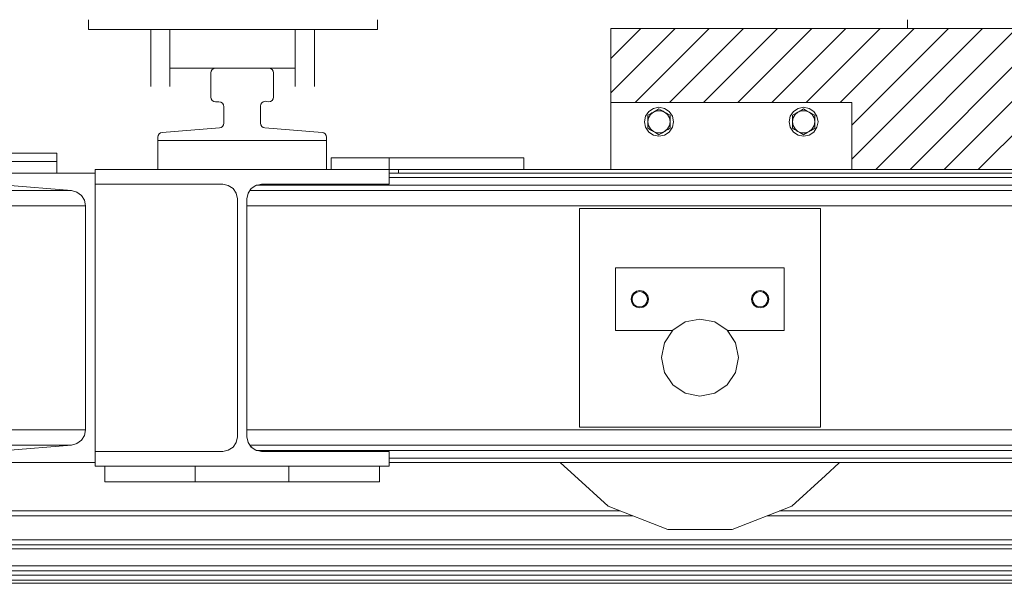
# Model space of a CAD drawing. Header units: millimetres. Extents: x 53056 to 116131, y -669674 to -625124.
# Tile 251 of 256: x 72267 to 73288, y -635887 to -635303. Entities that reach past the tile are written whole.
import ezdxf

# ---------------------------------------------------------------- set-up
doc = ezdxf.new("R2010")
doc.units = ezdxf.units.MM
doc.header["$MEASUREMENT"] = 0
doc.linetypes.add('DGN Style 1', pattern=[536.1990872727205, 0.8921781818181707, -535.3069090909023])
for name, color, linetype, lineweight in [('Main Cradle', 7, 'Continuous', 0), ('Main Cradle Blocks', 7, 'Continuous', 0), ('Main Cradle Rails', 7, 'Continuous', 0), ('Side Cradle Hydraulic Arm Support', 7, 'Continuous', 0), ('Side Cradle Stbd', 7, 'Continuous', 0)]:
    doc.layers.add(name, color=color, linetype=linetype, lineweight=lineweight)

# ---------------------------------------------------------------- blocks, each defined once
blk = doc.blocks.new('*U55')
at = {"linetype": 'Continuous', "lineweight": 0}
h = blk.add_hatch(dxfattribs=at)
h.set_pattern_fill('HATCH', color=30, style=0, pattern_type=2)
h.set_pattern_definition([(45, (-11268.161034, 12052.920693), (-17.71895608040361, 17.71895608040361), [])])
h.paths.add_polyline_path([(-11038.75592507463, 11940.97755214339), (-11038.75592507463, 11940.97758303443), (-11038.75592507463, 12010.35817203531), (-10913.75592507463, 12010.35817203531), (-10913.75592507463, 12087.07755214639), (-11105.95455786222, 12087.07755214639), (-11405.95455786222, 12087.07755214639), (-11713.75592507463, 12087.07755214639), (-11713.75592507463, 12010.35817203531), (-11463.75592507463, 12010.35817203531), (-11463.75592507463, 11940.97758303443), (-11463.75592507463, 11940.97755214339)])
at = {"color": 30, "linetype": 'Continuous', "lineweight": 0, "flags": 128}
blk.add_lwpolyline([(-11038.75592507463, 11940.97755214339), (-11038.75592507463, 11940.97758303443), (-11038.75592507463, 12010.35817203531), (-10913.75592507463, 12010.35817203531), (-10913.75592507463, 12087.07755214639), (-11105.95455786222, 12087.07755214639), (-11405.95455786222, 12087.07755214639), (-11713.75592507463, 12087.07755214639), (-11713.75592507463, 12010.35817203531), (-11463.75592507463, 12010.35817203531), (-11463.75592507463, 11940.97758303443), (-11463.75592507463, 11940.97755214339), (-11038.75592507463, 11940.97755214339)], close=True, dxfattribs=at)
at = {"layer": 'Main Cradle', "color": 7, "linetype": 'Continuous', "lineweight": 0}
for p, q in [((-12183.75592507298, 11940.97755214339), (-12183.75592507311, 11970.97755214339)), ((-12008.75592507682, 11940.97755214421), (-12008.75592507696, 11970.97755214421)), ((-12288.65262245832, 11945.87633785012), (-12288.65262245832, 11957.87633785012)), ((-12003.85592507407, 11952.97755214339), (-12003.85592507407, 11940.97758303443)), ((-11943.85592507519, 11952.97755214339), (-11943.85592507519, 11940.97758324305)), ((-11803.85592507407, 11952.97755214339), (-11803.85592507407, 11940.97755214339)), ((-11803.85233599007, 11952.97755214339), (-11803.85233599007, 11940.97755214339)), ((-12288.65592507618, 11949.07755214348), (-12348.65592507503, 11949.07755214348)), ((-12288.65592507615, 11937.07758303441), (-12288.65592507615, 11949.07755214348)), ((-12348.65592507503, 11937.07755214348), (-12248.65592507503, 11937.07755214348)), ((-12248.65592507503, 11637.07755214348), (-12248.65592507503, 11937.07755214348)), ((-10346.23674911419, 11937.07755214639), (-11943.855925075, 11937.07755214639)), ((-11687.9447127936, 11932.46017458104), (-11943.855925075, 11932.46017458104)), ((-11933.8559250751, 11937.07758303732), (-11933.8559250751, 11940.97752125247)), ((-11803.85230509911, 11940.97755214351), (-10346.23674911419, 11940.97755214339)), ((-12273.38109305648, 11919.0573064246), (-12341.2933410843, 11924.48560870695)), ((-12273.38148075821, 11919.0573064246), (-12751.72270369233, 11919.0573064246)), ((-12090.13845345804, 11916.18964035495), (-12090.1584025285, 11916.14637921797)), ((-12086.81051455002, 11921.08587711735), (-12087.10716198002, 11920.74655833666)), ((-12086.66612279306, 11921.25103895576), (-12086.81051455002, 11921.08587711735)), ((-12258.6559565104, 11903.10817468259), (-12751.72270369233, 11903.10817468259)), ((-12258.65592507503, 11903.10817468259), (-12259.75470567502, 11908.93515163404)), ((-12258.65592507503, 11671.04692960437), (-12258.65592507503, 11903.10817468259)), ((-11496.25590217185, 11900.30945071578), (-11746.25590217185, 11900.30944724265)), ((-11746.25590217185, 11900.30944724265), (-11746.25589902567, 11673.84921775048)), ((-11496.25589902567, 11673.84922122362), (-11496.25590217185, 11900.30945071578)), ((-11533.75587666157, 11838.87933550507), (-11708.75587666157, 11838.87933307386)), ((-11708.75587666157, 11838.87933307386), (-11708.75587575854, 11773.87933307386)), ((-11533.75587575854, 11773.87933550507), (-11533.75587666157, 11838.87933550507)), ((-11683.75585292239, 11815.3793395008), (-11687.20000380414, 11814.69425524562)), ((-11689.41271717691, 11800.72247642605), (-11691.14689922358, 11803.31786319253)), ((-11558.75591420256, 11798.37933249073), (-11561.81738166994, 11798.98829618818)), ((-11558.75590398, 11797.37934039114), (-11562.2000548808, 11798.06442455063)), ((-11555.31175309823, 11798.06442464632), (-11558.75590398, 11797.37934039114)), ((-11708.75587575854, 11773.87933307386), (-11649.8216971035, 11773.8793338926)), ((-11649.54033362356, 11774.16348829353), (-11649.82165935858, 11773.87933497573)), ((-11649.82165935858, 11773.87933497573), (-11649.8216593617, 11773.87933498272)), ((-11649.82166013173, 11773.8793340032), (-11649.82166015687, 11773.87933405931)), ((-11649.82166008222, 11773.8793338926), (-11649.82166013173, 11773.8793340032)), ((-11584.30076728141, 11761.18666968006), (-11592.97167751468, 11774.16360351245)), ((-11592.69023836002, 11773.87933577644), (-11592.69023835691, 11773.87933576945)), ((-11592.69023771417, 11773.87933485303), (-11592.69023766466, 11773.87933474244)), ((-11592.69023766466, 11773.87933474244), (-11592.69023763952, 11773.87933468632)), ((-11592.69020061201, 11773.87933468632), (-11533.75587575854, 11773.87933550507)), ((-11585.0231241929, 11762.27954386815), (-11584.30505988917, 11761.19316421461)), ((-11584.30506001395, 11761.19316449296), (-11584.33911946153, 11761.24469398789)), ((-11581.25592684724, 11745.87946510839), (-11584.30068330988, 11761.18648840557)), ((-11636.56328515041, 11708.92415035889), (-11621.25594781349, 11705.8793318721)), ((-12258.65595651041, 11671.04692960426), (-14383.85589364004, 11671.04692960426)), ((-11603.28592507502, 11671.04692960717), (-12091.3058941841, 11671.04692960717)), ((-11746.25589902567, 11673.84921775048), (-11496.25589902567, 11673.84922122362)), ((-12273.38109305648, 11655.09779786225), (-12267.66018915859, 11656.65736119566)), ((-12267.69217382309, 11656.7366065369), (-12267.40118516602, 11656.84979685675)), ((-12263.22964870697, 11659.94855932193), (-12262.96090339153, 11660.24799769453)), ((-12262.96090339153, 11660.24799769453), (-12262.96222429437, 11660.24698841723)), ((-12262.96090339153, 11660.24799769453), (-12262.64726999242, 11660.59745076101)), ((-12259.80240711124, 11665.23848841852), (-12259.70298002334, 11665.49442724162)), ((-12273.38148075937, 11655.09779786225), (-14369.13036939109, 11655.09779786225)), ((-12341.2933410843, 11649.66949557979), (-12273.38109305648, 11655.09779786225)), ((-12087.54566530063, 11654.06481254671), (-12086.68024404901, 11653.20383362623)), ((-12086.68024404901, 11653.20383362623), (-12085.79152888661, 11652.31968036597)), ((-12086.67860378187, 11653.20263752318), (-12086.68024404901, 11653.20383362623)), ((-12082.07744595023, 11649.8380094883), (-12081.91469151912, 11649.75078222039)), ((-12081.91469151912, 11649.75078222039), (-12081.86198698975, 11649.72253554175)), ((-12081.91364208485, 11649.7505702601), (-12081.91469151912, 11649.75078222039)), ((-12081.59533710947, 11649.66949558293), (-11687.94471280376, 11649.66949558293)), ((-12348.65592507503, 11637.07755214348), (-12248.65592507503, 11637.07755214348)), ((-11943.855925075, 11641.69492971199), (-11687.94471280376, 11641.69492971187)), ((-10346.23674911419, 11637.07755214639), (-11943.85592507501, 11637.07755214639)), ((-12238.65592507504, 11623.50167268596), (-12238.65592507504, 11633.17752125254)), ((-12144.85415746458, 11623.50167268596), (-12144.85415746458, 11633.17752125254)), ((-12047.65769268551, 11623.50167268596), (-12047.65769268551, 11633.17752125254)), ((-11953.8559250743, 11623.50167268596), (-11953.8559250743, 11633.17752125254)), ((-12238.65592507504, 11617.17755214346), (-12238.65592507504, 11623.50167288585)), ((-12144.85415746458, 11617.17755214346), (-12144.85415746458, 11623.50167288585)), ((-12047.65769268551, 11617.17755214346), (-12047.65769268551, 11623.50167288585)), ((-11953.8559250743, 11617.17755214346), (-11953.8559250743, 11623.50167288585)), ((-11525.86636613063, 11591.81999056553), (-11491.11321711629, 11623.50167288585)), ((-11587.96046108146, 11567.76460903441), (-11525.86636613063, 11591.81999056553))]:
    blk.add_line(p, q, dxfattribs=at)
at = {"layer": 'Main Cradle', "color": 7, "linetype": 'Continuous', "lineweight": 0, "flags": 128}
for points in [[(-12008.75592507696, 11970.97755214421), (-12008.75592507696, 11970.97755214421), (-12008.75592507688, 11974.35030680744), (-12009.10037043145, 11976.17398741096), (-12010.08624945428, 11977.74640468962), (-12011.57772956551, 11978.85091391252), (-12013.36931740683, 11979.33533785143), (-12072.64253274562, 11983.93219581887), (-12074.43412058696, 11984.41661975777), (-12075.92560069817, 11985.52112898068), (-12076.91147972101, 11987.09354625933), (-12077.25592507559, 11988.91722686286), (-12077.25592507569, 12006.61005514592), (-12076.88865151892, 12008.49097133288), (-12075.84078679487, 12010.09556320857), (-12074.26627210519, 12011.18810110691), (-12072.396418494, 12011.60808091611), (-12070.50592507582, 12011.29380364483), (-12068.6154316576, 12010.97952637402), (-12066.74557804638, 12011.39950618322), (-12065.1710633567, 12012.49204408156), (-12064.12319863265, 12014.09663595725), (-12063.75592507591, 12015.97755214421), (-12063.75592507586, 12040.97755214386), (-12064.1365274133, 12042.89096930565), (-12065.2203911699, 12044.51308604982), (-12066.84250791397, 12045.59694980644), (-12068.75592507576, 12045.97755214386), (-12123.75592507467, 12045.97755214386), (-12125.66934223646, 12045.59694980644), (-12127.29145898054, 12044.51308604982), (-12128.37532273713, 12042.89096930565), (-12128.75592507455, 12040.97755214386), (-12128.75592507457, 12015.97755214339), (-12128.37532273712, 12014.0641349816), (-12127.29145898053, 12012.44201823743), (-12125.66934223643, 12011.35815448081), (-12123.75592507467, 12010.97755214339), (-12120.25592507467, 12010.97755214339), (-12118.34250791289, 12010.59694980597), (-12116.72039116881, 12009.51308604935), (-12115.63652741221, 12007.8909693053), (-12115.25592507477, 12005.97755214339), (-12115.25592507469, 11988.91722686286), (-12115.60037042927, 11987.09354625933), (-12116.58624945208, 11985.52112898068), (-12118.0777295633, 11984.41661975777), (-12119.86931740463, 11983.93219581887), (-12179.14253274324, 11979.33533785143), (-12180.93412058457, 11978.85091391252), (-12182.42560069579, 11977.74640468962), (-12183.41147971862, 11976.17398741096), (-12183.75592507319, 11974.35030680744), (-12183.75592507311, 11970.97755214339)], [(-12008.75592507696, 11970.97755214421), (-12008.75592507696, 11970.97755214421), (-12183.75592507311, 11970.97755214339)], [(-12288.65293136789, 11957.41813110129), (-12288.65262245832, 11957.87633785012), (-12348.6526224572, 11957.87633785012)], [(-12003.85592507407, 11952.97755214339), (-12003.85592507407, 11952.97755214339), (-11943.85592507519, 11952.97755214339)], [(-11943.85592507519, 11952.97755214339), (-11803.85592507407, 11952.97755214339), (-11803.85233599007, 11952.97755214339), (-11803.85233599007, 11952.97755214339)], [(-12288.6558941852, 11941.02337281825), (-12288.65262245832, 11945.87633785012), (-12288.6558941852, 11945.87633785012)], [(-11943.855925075, 11633.17755214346), (-11943.855925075, 11648.57755214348), (-12076.10592507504, 11648.57755214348), (-12081.922713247, 11649.73458324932), (-12086.85394814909, 11653.02952906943), (-12090.14889396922, 11657.96076397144), (-12091.30592507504, 11663.77755214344), (-12091.30592507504, 11910.37755214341), (-12090.14889396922, 11916.19434031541), (-12086.85394814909, 11921.12557521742), (-12081.922713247, 11924.42052103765), (-12076.10592507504, 11925.57755214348), (-11943.855925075, 11925.57755214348), (-11943.855925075, 11940.97755214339), (-12248.65592507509, 11940.97755214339), (-12248.65592507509, 11937.07755214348)], [(-11943.85565800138, 11940.97755214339), (-11803.85592507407, 11940.97755214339), (-11803.85233599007, 11940.97755214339), (-11803.85233599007, 11940.97755214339)], [(-10346.23674911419, 11932.46017458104), (-10462.91153121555, 11932.46017458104), (-10871.25592507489, 11932.46017458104), (-11279.60031893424, 11932.46017458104), (-11687.9447127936, 11932.46017458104)], [(-12248.65592507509, 11925.57755214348), (-12248.65592507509, 11925.57755214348), (-12116.40592507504, 11925.57755214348), (-12110.58913690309, 11924.42052103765), (-12105.65790200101, 11921.12557521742), (-12102.36295618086, 11916.19434031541), (-12101.20592507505, 11910.37755214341), (-12101.20592507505, 11663.77755214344), (-12102.36295618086, 11657.96076397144), (-12105.65790200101, 11653.02952906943), (-12110.58913690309, 11649.73458324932), (-12116.40592507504, 11648.57755214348), (-12248.65592507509, 11648.57755214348), (-12248.65592507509, 11648.57755214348)], [(-12081.84055247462, 11924.4368323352), (-12081.90816557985, 11924.39429550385), (-12082.82754825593, 11923.81589246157)], [(-10346.23674911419, 11924.48560870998), (-10462.91153121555, 11924.48560870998), (-10871.25592507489, 11924.48560870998), (-11279.60031893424, 11924.48560870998), (-11687.9447127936, 11924.48560870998), (-12081.59533707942, 11924.48560870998)], [(-12259.75470567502, 11908.93515163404), (-12262.90013262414, 11913.96180743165), (-12267.66018915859, 11917.4977430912), (-12273.38109305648, 11919.0573064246)], [(-12267.04659695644, 11917.04190696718), (-12267.7153524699, 11917.39097007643), (-12268.20373538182, 11917.64588604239)], [(-12262.89076509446, 11913.94677909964), (-12262.9035776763, 11913.95796264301), (-12262.95253426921, 11914.000694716)], [(-12090.10828903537, 11916.2550542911), (-12090.13845345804, 11916.18964035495), (-12090.13734546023, 11916.19130544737)], [(-10346.23674911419, 11919.05730642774), (-10627.24592507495, 11919.05730642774), (-11115.26592507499, 11919.05730642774), (-11603.28592507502, 11919.05730642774), (-12088.23588401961, 11919.05730642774)], [(-12259.74101943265, 11908.86240499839), (-12259.7629539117, 11908.93255536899), (-12259.77277795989, 11908.96397442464)], [(-10346.23674911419, 11903.10817468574), (-10627.24592507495, 11903.10817468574), (-11115.26592507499, 11903.10817468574), (-11603.28592507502, 11903.10817468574), (-12091.3058941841, 11903.10817468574)], [(-11687.20000380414, 11814.69425524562), (-11690.11981391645, 11812.74330044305), (-11692.0707686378, 11809.82349027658), (-11692.75585279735, 11806.37933937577), (-11692.07076854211, 11802.93518849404), (-11690.11981373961, 11800.01537838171), (-11687.20000357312, 11798.0644236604), (-11687.20000357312, 11798.0644236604)], [(-11691.14689922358, 11803.31786319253), (-11691.75586300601, 11806.37933064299), (-11691.14689930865, 11809.44079811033), (-11689.4127173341, 11812.03618492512), (-11686.81733056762, 11813.77036697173), (-11683.75586311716, 11814.37933075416), (-11680.69439564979, 11813.77036705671), (-11678.09900883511, 11812.03618508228), (-11676.36482678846, 11809.44079831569), (-11675.75586300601, 11806.37933086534), (-11676.3648267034, 11803.31786339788), (-11676.3648267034, 11803.31786339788)], [(-11675.4409369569, 11802.93518872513), (-11675.44093695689, 11802.93518872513), (-11674.75585279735, 11806.37933962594), (-11675.4409370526, 11809.82349050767), (-11677.39189185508, 11812.74330062), (-11680.31170202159, 11814.69425534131), (-11683.75585292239, 11815.3793395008)], [(-11562.2000548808, 11798.06442455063), (-11562.2000548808, 11798.06442455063), (-11565.11986504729, 11800.01537927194), (-11567.07081984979, 11802.93518938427), (-11567.75590410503, 11806.37934026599), (-11567.07081994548, 11809.82349116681), (-11565.11986522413, 11812.74330133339), (-11562.20005511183, 11814.69425613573), (-11558.75590423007, 11815.37934039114), (-11555.31175332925, 11814.69425623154), (-11552.39194316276, 11812.74330151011), (-11550.44098836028, 11809.82349139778), (-11549.75590410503, 11806.37934051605), (-11550.44098826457, 11802.93518961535), (-11550.44098826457, 11802.93518961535)], [(-11561.81738166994, 11798.98829618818), (-11564.41276848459, 11800.72247816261), (-11566.14695053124, 11803.31786492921), (-11566.75591431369, 11806.37933237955), (-11566.14695061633, 11809.44079984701), (-11564.41276864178, 11812.03618666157), (-11561.8173818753, 11813.7703687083), (-11558.75591442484, 11814.37933249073), (-11555.69444695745, 11813.7703687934), (-11553.09906014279, 11812.03618681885), (-11551.36487809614, 11809.44080005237), (-11550.75591431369, 11806.37933260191), (-11551.36487801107, 11803.31786513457), (-11551.36487801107, 11803.31786513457)], [(-11686.81733036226, 11798.9882944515), (-11686.81733036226, 11798.9882944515), (-11689.41271717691, 11800.72247642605)], [(-11687.20000357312, 11798.0644236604), (-11683.75585267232, 11797.3793395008), (-11680.31170179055, 11798.06442375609), (-11677.39189167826, 11800.01537855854), (-11675.44093695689, 11802.93518872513)], [(-11676.3648267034, 11803.31786339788), (-11678.09900867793, 11800.72247658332), (-11680.69439544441, 11798.9882945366), (-11683.75586289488, 11798.37933075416), (-11686.81733036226, 11798.9882944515)], [(-11551.36487801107, 11803.31786513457), (-11553.09905998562, 11800.72247831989), (-11555.6944467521, 11798.98829627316), (-11558.75591420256, 11798.37933249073)], [(-11550.44098826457, 11802.93518961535), (-11552.39194298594, 11800.01537944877), (-11555.31175309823, 11798.06442464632)], [(-11605.94861158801, 11782.8345133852), (-11621.25594892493, 11785.8793318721), (-11636.56328617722, 11782.83451295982), (-11649.54022000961, 11774.16360272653), (-11658.21112988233, 11761.18666865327)], [(-11584.30417379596, 11761.19182349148), (-11592.69023835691, 11773.87933576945), (-11592.97167751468, 11774.16360351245), (-11605.94861158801, 11782.8345133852), (-11605.94861158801, 11782.8345133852)], [(-11592.69023835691, 11773.87933576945), (-11592.97167761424, 11774.16360373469), (-11592.97167775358, 11774.16360382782)], [(-11658.21112988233, 11761.18666865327), (-11658.21112988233, 11761.18666865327), (-11661.25594836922, 11745.87933131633), (-11658.21112945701, 11730.57199406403), (-11649.54021922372, 11717.59506023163), (-11636.56328515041, 11708.92415035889)], [(-11621.25594781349, 11705.8793318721), (-11605.94861056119, 11708.92415078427), (-11592.9716767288, 11717.59506101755), (-11584.30076685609, 11730.57199509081), (-11581.25594836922, 11745.87933242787), (-11584.30076728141, 11761.18666968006), (-11584.30092925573, 11761.18691473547)], [(-11584.30071851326, 11730.57199293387), (-11584.30071851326, 11730.57199293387), (-11581.25591493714, 11745.87925530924)], [(-11592.97163512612, 11717.59505435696), (-11592.97162838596, 11717.59505886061), (-11584.30071851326, 11730.57199293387)], [(-12267.66018915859, 11656.65736119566), (-12262.90013262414, 11660.1932968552), (-12259.75470567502, 11665.21995265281), (-12258.65592507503, 11671.04692960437)], [(-10346.23674911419, 11671.04692960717), (-10627.24592507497, 11671.04692960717), (-11115.26592507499, 11671.04692960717), (-11603.28592507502, 11671.04692960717)], [(-12268.44775466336, 11656.44269667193), (-12267.69217382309, 11656.7366065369), (-12267.69545834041, 11656.73566036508)], [(-12259.8033093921, 11665.2370188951), (-12259.80240711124, 11665.23848841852), (-12259.89943926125, 11664.98871449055)], [(-12090.15344095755, 11657.98378156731), (-12090.14591349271, 11657.96182460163), (-12090.1420652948, 11657.95059974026)], [(-10346.23674911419, 11655.09779786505), (-10627.24592507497, 11655.09779786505), (-11115.26592507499, 11655.09779786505), (-11603.28592507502, 11655.09779786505), (-12088.23588402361, 11655.09779786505)], [(-11687.94471280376, 11649.66949558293), (-11279.6003189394, 11649.66949558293), (-10871.25592507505, 11649.66949558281), (-10462.91153121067, 11649.66949558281), (-10346.23674911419, 11649.66949558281)], [(-12248.65592507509, 11637.07755214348), (-12248.65592507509, 11633.17755214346), (-11943.855925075, 11633.17755214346)], [(-11766.05357425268, 11637.07752125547), (-11765.85659625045, 11636.68193611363), (-11751.39853559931, 11623.50167268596)], [(-11687.94471280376, 11641.69492971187), (-11279.6003189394, 11641.69492971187), (-10871.25592507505, 11641.69492971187), (-10462.91153121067, 11641.69492971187), (-10346.23674911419, 11641.69492971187)], [(-11491.11321733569, 11623.50167268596), (-11476.6551530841, 11636.68194013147), (-11476.45817709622, 11637.07752125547)], [(-11953.8559250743, 11617.17755214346), (-12047.65769268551, 11617.17755214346), (-12055.51366260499, 11617.17755214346), (-12069.21216461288, 11617.17755214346), (-12086.7888027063, 11617.17755214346), (-12105.7230474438, 11617.17755214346), (-12123.29968553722, 11617.17755214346), (-12136.9981875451, 11617.17755214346), (-12144.85415746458, 11617.17755214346), (-12238.65592507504, 11617.17755214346), (-12238.65592507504, 11617.17755214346)], [(-11751.39853581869, 11623.50167288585), (-11716.64538195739, 11591.81998791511), (-11654.55128633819, 11567.76460810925), (-11587.96046108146, 11567.76460903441)]]:
    blk.add_lwpolyline(points, dxfattribs=at)
at = {"layer": 'Main Cradle Blocks', "color": 7, "linetype": 'Continuous', "lineweight": 0}
for p, q in [((-11713.75592507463, 12010.35820292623), (-11713.75592507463, 12087.07755214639)), ((-11713.75592507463, 12087.07755214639), (-10913.75592507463, 12087.07755214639)), ((-11713.75592507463, 12010.35817203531), (-11713.75592507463, 11940.97758303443)), ((-11463.75592507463, 12010.35817203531), (-11713.75592507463, 12010.35817203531)), ((-11669.49617656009, 12004.21636502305), (-11663.75592507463, 12005.35817203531)), ((-11665.89227378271, 12002.49975053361), (-11663.75592507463, 12003.73317203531)), ((-11663.75592507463, 12003.73317203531), (-11661.59788198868, 12002.48722527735)), ((-11513.75592507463, 12003.73317203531), (-11515.91396816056, 12002.48722527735)), ((-11508.01567358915, 12004.21636502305), (-11513.75592507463, 12005.35817203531)), ((-11511.61957636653, 12002.49975053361), (-11513.75592507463, 12003.73317203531)), ((-11463.75592507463, 12010.35817203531), (-11463.75592507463, 11940.97758303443)), ((-11675.33901485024, 11997.04567203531), (-11673.18097176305, 11998.29161879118)), ((-11675.33901485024, 11990.35817203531), (-11674.64874244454, 11994.29701685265)), ((-11673.18094322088, 11998.29163527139), (-11673.03899869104, 11998.37358698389)), ((-11669.54746996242, 12000.38942203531), (-11665.79119408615, 12001.76105100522)), ((-11661.59785344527, 12002.48720879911), (-11661.45590891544, 12002.40525708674)), ((-11657.96438018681, 12000.38942203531), (-11654.89837671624, 11997.82220618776)), ((-11654.30918400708, 11998.27909353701), (-11652.172835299, 11997.04567203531)), ((-11652.172835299, 11994.68896405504), (-11652.172835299, 11997.04567203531)), ((-11523.20266614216, 11998.27909353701), (-11525.33901485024, 11997.04567203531)), ((-11525.33901485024, 11994.68896405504), (-11525.33901485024, 11997.04567203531)), ((-11519.54746996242, 12000.38942203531), (-11522.61347343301, 11997.82220618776)), ((-11515.91399670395, 12002.48720879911), (-11516.05594123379, 12002.40525708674)), ((-11507.96438018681, 12000.38942203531), (-11511.72065606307, 12001.76105100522)), ((-11504.33090692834, 11998.29163527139), (-11504.47285145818, 11998.37358698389)), ((-11502.172835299, 11997.04567203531), (-11504.33087838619, 11998.29161879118)), ((-11502.172835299, 11990.35817203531), (-11502.86310770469, 11994.29701685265)), ((-11675.33901485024, 11992.73225759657), (-11675.33901485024, 11990.35817203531)), ((-11675.33901485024, 11983.67067203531), (-11675.33901485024, 11985.3917636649)), ((-11675.33901485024, 11983.67067203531), (-11673.20266614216, 11982.43725053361)), ((-11669.54746996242, 11980.32692203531), (-11672.61347343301, 11982.89413788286)), ((-11654.33087838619, 11982.42472527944), (-11652.172835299, 11983.67067203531)), ((-11652.172835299, 11990.1272822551), (-11652.86310770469, 11986.41932721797)), ((-11652.172835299, 11985.3917636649), (-11652.172835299, 11983.67067203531)), ((-11525.33901485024, 11990.1272822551), (-11524.64874244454, 11986.41932721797)), ((-11525.33901485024, 11985.3917636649), (-11525.33901485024, 11983.67067203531)), ((-11525.33901485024, 11983.67067203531), (-11523.18097176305, 11982.42472527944)), ((-11507.96438018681, 11980.32692203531), (-11504.89837671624, 11982.89413788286)), ((-11504.30918400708, 11982.43725053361), (-11502.172835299, 11983.67067203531)), ((-11502.172835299, 11992.73225759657), (-11502.172835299, 11990.35817203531)), ((-11502.172835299, 11983.67067203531), (-11502.172835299, 11985.3917636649)), ((-11673.20266614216, 11982.43725053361), (-11672.54726053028, 11982.05885192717)), ((-11669.54746996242, 11980.32692203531), (-11665.79119408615, 11978.9552930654)), ((-11665.91399670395, 11978.22913527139), (-11666.05594123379, 11978.31108698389)), ((-11663.75592507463, 11976.98317203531), (-11665.91396816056, 11978.22911879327)), ((-11661.61957636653, 11978.21659353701), (-11663.75592507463, 11976.98317203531)), ((-11654.33087838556, 11982.42472527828), (-11654.47285145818, 11982.34275708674)), ((-11654.47285145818, 11982.34275708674), (-11654.33087838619, 11982.42472527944)), ((-11523.18097176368, 11982.42472527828), (-11523.03899869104, 11982.34275708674)), ((-11523.03899869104, 11982.34275708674), (-11523.18097176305, 11982.42472527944)), ((-11515.89227378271, 11978.21659353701), (-11513.75592507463, 11976.98317203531)), ((-11513.75592507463, 11976.98317203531), (-11511.59788198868, 11978.22911879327)), ((-11507.96438018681, 11980.32692203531), (-11511.72065606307, 11978.9552930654)), ((-11511.59785344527, 11978.22913527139), (-11511.45590891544, 11978.31108698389)), ((-11504.30918400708, 11982.43725053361), (-11504.96458961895, 11982.05885192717))]:
    blk.add_line(p, q, dxfattribs=at)
at = {"layer": 'Main Cradle Blocks', "color": 7, "linetype": 'Continuous', "lineweight": 0, "flags": 128}
for points in [[(-11663.75592507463, 12005.35817203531), (-11658.01567358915, 12004.21636502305), (-11653.14932335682, 12000.96477375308), (-11649.89773208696, 11996.0984235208), (-11648.75592507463, 11990.35817203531), (-11649.89773208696, 11984.61792054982), (-11653.14932335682, 11979.75157031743), (-11658.01567358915, 11976.49997904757), (-11663.75592507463, 11975.35817203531), (-11669.49617656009, 11976.49997904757), (-11674.36252679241, 11979.75157031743), (-11677.61411806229, 11984.61792054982), (-11678.75592507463, 11990.35817203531), (-11677.61411806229, 11996.0984235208), (-11674.36252679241, 12000.96477375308), (-11669.49617656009, 12004.21636502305)], [(-11508.01567358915, 12004.21636502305), (-11503.14932335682, 12000.96477375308), (-11499.89773208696, 11996.0984235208), (-11498.75592507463, 11990.35817203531), (-11499.89773208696, 11984.61792054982), (-11503.14932335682, 11979.75157031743), (-11508.01567358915, 11976.49997904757), (-11513.75592507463, 11975.35817203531), (-11519.49617656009, 11976.49997904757), (-11524.36252679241, 11979.75157031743), (-11527.61411806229, 11984.61792054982), (-11528.75592507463, 11990.35817203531), (-11527.61411806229, 11996.0984235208), (-11524.36252679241, 12000.96477375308), (-11519.49617656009, 12004.21636502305), (-11513.75592507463, 12005.35817203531)], [(-11675.33901485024, 11997.04567203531), (-11675.33901485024, 11994.68896405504), (-11675.33901485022, 11994.5506673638), (-11675.33901485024, 11992.73225759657)], [(-11674.64874244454, 11994.29701685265), (-11672.61347343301, 11997.82220618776), (-11669.54746996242, 12000.38942203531)], [(-11673.18097176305, 11998.29161879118), (-11673.03899869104, 11998.37358698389), (-11671.02373216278, 11999.53710165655), (-11670.28929621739, 11999.96112844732), (-11669.54746996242, 12000.38942203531), (-11667.58953328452, 12001.51983730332), (-11666.54767939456, 12002.12135192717), (-11665.89227378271, 12002.49975053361)], [(-11665.79119408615, 12001.76105100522), (-11661.72065606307, 12001.76105100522), (-11657.96438018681, 12000.38942203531)], [(-11661.59788198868, 12002.48722527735), (-11661.45590891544, 12002.40525708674), (-11659.44064238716, 12001.24174241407), (-11658.70620644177, 12000.8177156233), (-11657.96438018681, 12000.38942203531), (-11656.00644350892, 11999.25900676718), (-11654.96458961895, 11998.65749214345), (-11654.30918400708, 11998.27909353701)], [(-11654.89837671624, 11997.82220618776), (-11652.86310770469, 11994.29701685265), (-11652.172835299, 11990.35817203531)], [(-11652.172835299, 11985.3917636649), (-11652.17283529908, 11986.14774867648), (-11652.172835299, 11987.9344735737), (-11652.172835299, 11990.1272822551), (-11652.172835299, 11990.35817203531), (-11652.172835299, 11992.37780137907), (-11652.172835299, 11994.55140160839), (-11652.172835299, 11994.68896405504)], [(-11525.33901485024, 11990.35817203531), (-11524.64874244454, 11994.29701685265), (-11522.61347343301, 11997.82220618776)], [(-11525.33901485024, 11994.68896405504), (-11525.33901485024, 11994.55140160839), (-11525.33901485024, 11992.37780137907), (-11525.33901485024, 11990.35817203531), (-11525.33901485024, 11990.1272822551), (-11525.33901485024, 11987.9344735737), (-11525.33901485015, 11986.14774867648), (-11525.33901485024, 11985.3917636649)], [(-11523.20266614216, 11998.27909353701), (-11522.54726053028, 11998.65749214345), (-11521.50540664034, 11999.25900676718), (-11519.54746996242, 12000.38942203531), (-11518.80564370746, 12000.8177156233), (-11518.07120776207, 12001.24174241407), (-11516.0559412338, 12002.40525708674), (-11515.91396816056, 12002.48722527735)], [(-11519.54746996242, 12000.38942203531), (-11515.79119408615, 12001.76105100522), (-11511.72065606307, 12001.76105100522)], [(-11511.61957636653, 12002.49975053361), (-11510.96417075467, 12002.12135192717), (-11509.92231686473, 12001.51983730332)], [(-11509.92231686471, 12001.51983730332), (-11509.92231686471, 12001.51983730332), (-11507.96438018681, 12000.38942203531), (-11507.22255393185, 11999.96112844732), (-11506.48811798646, 11999.53710165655), (-11504.47285145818, 11998.37358698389), (-11504.33087838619, 11998.29161879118)], [(-11507.96438018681, 12000.38942203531), (-11504.89837671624, 11997.82220618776), (-11502.86310770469, 11994.29701685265)], [(-11502.172835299, 11992.73225759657), (-11502.172835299, 11994.5506673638), (-11502.172835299, 11994.68896405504), (-11502.172835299, 11997.04567203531)], [(-11675.33901485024, 11985.3917636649), (-11675.33901485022, 11986.1495671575), (-11675.33901485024, 11987.77890698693), (-11675.33901485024, 11990.1272822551), (-11675.33901485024, 11990.35817203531)], [(-11672.61347343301, 11982.89413788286), (-11674.64874244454, 11986.41932721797), (-11675.33901485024, 11990.1272822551)], [(-11652.86310770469, 11986.41932721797), (-11654.89837671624, 11982.89413788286), (-11657.59422257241, 11980.54063263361)], [(-11519.91762757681, 11980.54063263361), (-11522.61347343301, 11982.89413788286), (-11524.64874244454, 11986.41932721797)], [(-11502.172835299, 11990.1272822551), (-11502.86310770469, 11986.41932721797), (-11504.89837671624, 11982.89413788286)], [(-11502.172835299, 11990.35817203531), (-11502.172835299, 11990.1272822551), (-11502.172835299, 11987.77890698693), (-11502.172835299, 11986.1495671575), (-11502.172835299, 11985.3917636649)], [(-11672.54726053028, 11982.05885192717), (-11671.50540664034, 11981.45733730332), (-11669.54746996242, 11980.32692203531), (-11668.80564370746, 11979.89862844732), (-11668.07120776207, 11979.47460165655)], [(-11668.07120776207, 11979.47460165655), (-11668.07120776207, 11979.47460165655), (-11666.0559412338, 11978.31108698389), (-11665.91396816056, 11978.22911879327)], [(-11665.79119408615, 11978.9552930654), (-11661.72065606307, 11978.9552930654), (-11657.96438018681, 11980.32692203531)], [(-11661.61957636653, 11978.21659353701), (-11660.96417075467, 11978.59499214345), (-11659.92231686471, 11979.19650676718), (-11657.96438018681, 11980.32692203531), (-11657.59422257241, 11980.54063263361), (-11657.22255393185, 11980.7552156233), (-11656.48811798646, 11981.17924241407), (-11654.47285145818, 11982.34275708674)], [(-11523.03899869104, 11982.34275708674), (-11521.02373216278, 11981.17924241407), (-11520.28929621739, 11980.7552156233)], [(-11520.28929621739, 11980.7552156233), (-11520.28929621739, 11980.7552156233), (-11519.91762757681, 11980.54063263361), (-11519.54746996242, 11980.32692203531), (-11517.58953328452, 11979.19650676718), (-11516.54767939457, 11978.59499214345), (-11515.89227378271, 11978.21659353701)], [(-11519.54746996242, 11980.32692203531), (-11515.79119408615, 11978.9552930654), (-11511.72065606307, 11978.9552930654)], [(-11511.59788198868, 11978.22911879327), (-11511.45590891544, 11978.31108698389), (-11509.44064238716, 11979.47460165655), (-11508.70620644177, 11979.89862844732), (-11507.96438018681, 11980.32692203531), (-11506.00644350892, 11981.45733730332), (-11504.96458961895, 11982.05885192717)]]:
    blk.add_lwpolyline(points, dxfattribs=at)
at = {"layer": 'Main Cradle Rails', "color": 7, "linetype": 'Continuous', "lineweight": 0}
for p, q in [((-12488.61963266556, 11586.87933437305), (-11703.89217004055, 11586.87933437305)), ((-11538.61958383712, 11586.87933437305), (-10346.23674911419, 11586.87933437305)), ((-12501.52611990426, 11581.87933437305), (-11690.98568173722, 11581.87933437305)), ((-11551.52607107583, 11581.87933437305), (-10346.23674911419, 11581.87933437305)), ((-17845.06221428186, 11556.8793343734), (-10346.23674911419, 11556.8793343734)), ((-10346.23674911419, 11551.88130860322), (-17845.06221428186, 11551.88130860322)), ((-17845.06221428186, 11547.51183737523), (-10346.23674911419, 11547.51183737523)), ((-17845.06221428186, 11529.81900909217), (-10346.23674911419, 11529.81900909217)), ((-17845.06221428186, 11524.83397804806), (-10346.23674911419, 11524.83397804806)), ((-17845.06221428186, 11520.23712008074), (-10346.23674911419, 11520.23712008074)), ((-17845.06221428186, 11515.25208903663), (-10346.23674911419, 11515.25208903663)), ((-17845.06221428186, 11511.8793343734), (-10346.23674911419, 11511.8793343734))]:
    blk.add_line(p, q, dxfattribs=at)
at = {"layer": 'Side Cradle Hydraulic Arm Support', "color": 7, "linetype": 'Continuous', "lineweight": 0}
blk.add_line((-11405.95455786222, 12096.17573902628), (-11405.95455786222, 12087.07758303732), dxfattribs=at)
at = {"layer": 'Side Cradle Stbd', "color": 7, "linetype": 'Continuous', "lineweight": 0}
for p, q in [((-12255.81300513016, 12096.17573902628), (-12255.81300513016, 12086.1757699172)), ((-11955.81300513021, 12096.17573902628), (-11955.81300513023, 12086.1757699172)), ((-12255.81300513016, 12086.1757699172), (-11955.81300513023, 12086.1757699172)), ((-12191.09613227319, 12050.91820833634), (-12191.09613252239, 12086.17573902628)), ((-12191.09613419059, 12086.17573902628), (-12191.09613346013, 12050.91828153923)), ((-12171.09613372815, 12074.6039701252), (-12171.09613398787, 12085.7970589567)), ((-12041.09610785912, 12050.91820833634), (-12041.09610810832, 12086.17573902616)), ((-12021.09610977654, 12086.17573902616), (-12021.09610904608, 12050.91823950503)), ((-12171.09613363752, 12070.69848020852), (-12171.09613372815, 12074.6039701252)), ((-12171.09613334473, 12058.08073817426), (-12171.09613363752, 12070.69848020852)), ((-12191.09613232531, 12026.8628268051), (-12191.09613227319, 12050.91820833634)), ((-12191.09613346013, 12050.91817744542), (-12191.09613273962, 12026.86287462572)), ((-12171.0961330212, 12050.91823950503), (-12171.09613302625, 12051.02993517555)), ((-12171.09613331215, 12045.97752016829), (-12171.09613273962, 12026.86282615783)), ((-12123.75608465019, 12045.97755189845), (-12171.09610139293, 12045.97755124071)), ((-12041.09613876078, 12045.97755304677), (-12068.75576934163, 12045.9775526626)), ((-12041.09610791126, 12026.8628268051), (-12041.09610785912, 12050.91820833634)), ((-12041.09610889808, 12045.97752215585), (-12041.09610832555, 12026.86287462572)), ((-12021.09610904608, 12050.91815886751), (-12021.09610832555, 12026.86282615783))]:
    blk.add_line(p, q, dxfattribs=at)
at = {"layer": 'Side Cradle Stbd', "color": 7, "linetype": 'Continuous', "lineweight": 0, "flags": 128}
for points in [[(-12171.09613252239, 12086.17573902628), (-12171.09613227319, 12050.91820861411), (-12171.09613232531, 12026.86282708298), (-12171.09613273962, 12026.86282615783), (-12171.09644123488, 12026.86282615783)], [(-12171.09613366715, 12086.17573902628), (-12171.09613365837, 12085.79708984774), (-12171.09613349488, 12082.17804214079), (-12171.09613336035, 12079.19935845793)], [(-12171.09613336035, 12079.19935845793), (-12171.0961332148, 12075.97755022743), (-12171.09613315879, 12079.19936216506), (-12171.096133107, 12082.17804644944), (-12171.09613304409, 12085.79709121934), (-12171.09613304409, 12085.79709121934)], [(-12021.09610810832, 12086.17573902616), (-12021.09610785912, 12050.91820861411), (-12021.09610791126, 12026.86282708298), (-12021.09610832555, 12026.86282615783), (-12021.09641682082, 12026.86282615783)], [(-12171.0961325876, 12058.08070641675), (-12171.0961325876, 12058.08070641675), (-12171.09613268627, 12052.40538300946), (-12171.09613271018, 12051.02993497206), (-12171.09613271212, 12050.91823950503)], [(-12171.09613302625, 12051.02993517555), (-12171.09613308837, 12052.40538307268), (-12171.09613334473, 12058.08067552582)], [(-12171.09613271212, 12050.91815976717), (-12171.09613279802, 12045.97755124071), (-12171.09613302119, 12050.91815939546)]]:
    blk.add_lwpolyline(points, dxfattribs=at)

msp = doc.modelspace()

# ---------------------------------------------------------------- block references
at = {"color": 7, "linetype": 'DGN Style 1', "lineweight": 0}
msp.add_blockref('*U55', (84593.95000000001, -647399.3500000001), dxfattribs=at)

doc.saveas('drawing.dxf')
